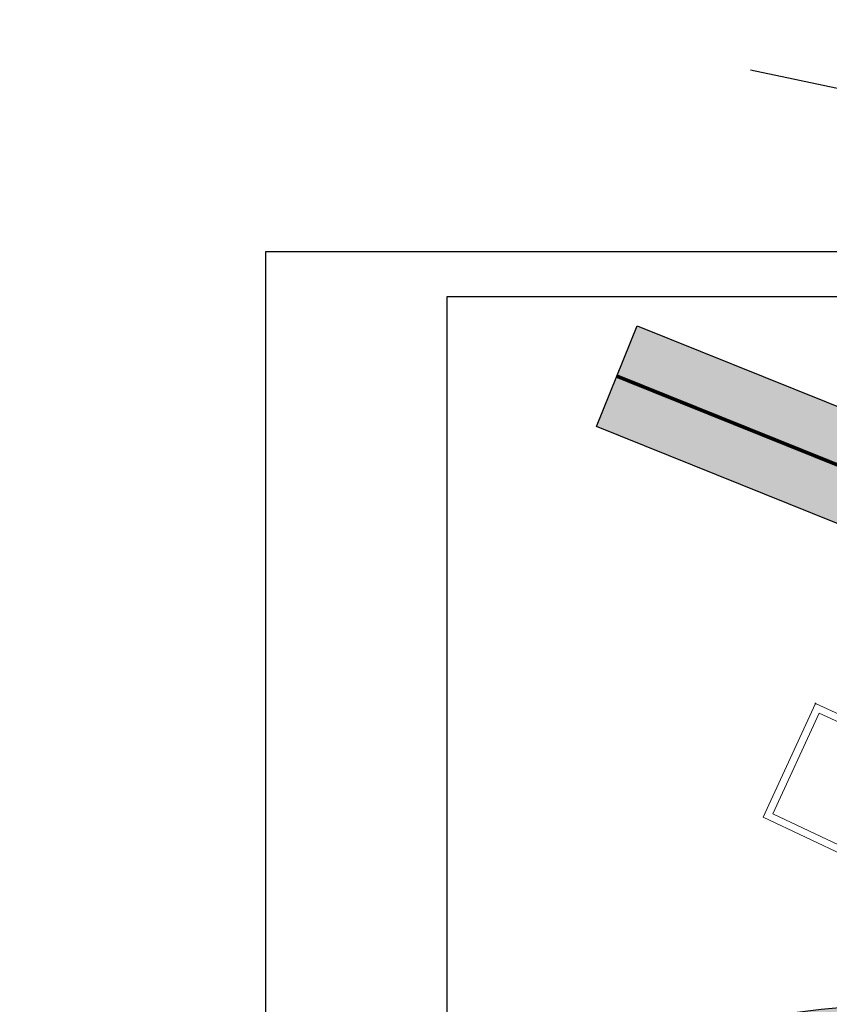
# Model space of a CAD drawing. Extents: x 4085 to 16701, y -65 to 10948.
# Tile 130 of 256: x 14762 to 14807, y 10893 to 10948. Entities that reach past the tile are written whole.
import ezdxf
from ezdxf.xclip import XClip

# ---------------------------------------------------------------- set-up
doc = ezdxf.new("R2010")
doc.units = 0
doc.header["$MEASUREMENT"] = 0
doc.header["$XCLIPFRAME"] = 0
doc.linetypes.add('ACAD_ISO03W100', pattern=[30, 12, -18])
doc.linetypes.add('CONTI', pattern=[0])
doc.layers.get('0').update_dxf_attribs({"color": 250, "linetype": 'CONTI'})
doc.layers.add('.', color=7, linetype='Continuous', lineweight=15)
doc.layers.add('0ZG - GOR-INCE', color=5, linetype='Continuous', lineweight=15)
doc.layers.add('PI_TTDEFAULT', color=5, linetype='CONTI')

# ---------------------------------------------------------------- blocks, each defined once
blk = doc.blocks.new('DWQDWQDWQDW')
at = {"color": 253, "linetype": 'Continuous', "elevation": 0.1050000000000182}
blk.add_lwpolyline([(16551.13927072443, 8965.062241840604), (16562.81199469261, 8959.370311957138), (16559.64394174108, 8953.063013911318), (16548.1148898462, 8958.853868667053), (16551.13927072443, 8965.062241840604)], dxfattribs=at)
blk.add_lwpolyline([(16551.32362549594, 8964.527323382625), (16562.27288651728, 8959.18817322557), (16559.46603615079, 8953.599995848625), (16548.6475508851, 8959.033944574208)], close=True, dxfattribs=at)
at = {"layer": 'PI_TTDEFAULT', "color": 253}
blk.add_point((16551.13927072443, 8965.062241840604, 0.1050000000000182), dxfattribs=at)
blk = doc.blocks.new('A$C10aa157c')
at = {"layer": '.', "linetype": 'Continuous', "lineweight": 30}
h = blk.add_hatch(color=250, dxfattribs=at)
h.dxf.hatch_style = 1
h.set_gradient(color1=(51, 51, 51), color2=(51, 51, 51), one_color=1, tint=0.2000000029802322)
h.paths.add_polyline_path([(126.3564412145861, 68.20969362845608), (126.3564412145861, 60.14543646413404), (119.190363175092, 53.78011422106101), (110.3653580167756, 45.94123759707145), (106.847521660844, 42.81649322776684), (94.26823584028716, 34.09151423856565), (81.49136426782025, 25.8405171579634), (68.1531967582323, 18.71887362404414), (54.41717788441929, 12.70042121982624), (39.59489175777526, 7.245631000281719), (31.13926828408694, 4.844249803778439), (16.35809187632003, -0.8275857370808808), (-9.85552003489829, -9.365117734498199), (-35.18806824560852, -13.55421015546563), (-54.19099913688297, -14.59647169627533), (-95.5330705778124, -13.00509478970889), (-121.5786835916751, -11.4494461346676), (-152.6168759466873, -8.83250263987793), (-167.191083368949, -6.334225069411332), (-181.4666888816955, -2.658901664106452), (-195.3861565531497, 1.845916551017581), (-209.283288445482, 7.147417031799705), (-222.8586848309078, 13.14382019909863), (-235.9913293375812, 20.1400053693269), (-249.2146866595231, 27.01673148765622), (-262.5300769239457, 33.8880007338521), (-275.0897990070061, 41.17238829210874), (-288.1342465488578, 48.80726432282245), (-301.1224152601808, 56.35420234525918), (-314.0463051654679, 63.27474337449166), (-326.7495747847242, 69.02075895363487), (-341.2934258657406, 74.8761134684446), (-369.0938269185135, 86.0685550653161), (-366.8530132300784, 91.63441115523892), (-339.0526121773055, 80.44196955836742), (-324.3917479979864, 74.53950556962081), (-311.3907699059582, 68.65882879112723), (-298.1981247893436, 61.59437354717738), (-285.1116180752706, 53.99029499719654), (-272.0692668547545, 46.35664593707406), (-259.6474788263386, 39.15225737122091), (-246.4547890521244, 32.34430644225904), (-233.1965844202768, 25.44945819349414), (-220.2324603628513, 18.54304932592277), (-207.0003452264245, 12.69827729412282), (-193.3918239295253, 7.506876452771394), (-179.793426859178, 3.105967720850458), (-165.9341270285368, -0.4621757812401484), (-151.8565753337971, -2.875317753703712), (-121.1477076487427, -5.464494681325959), (-95.23877946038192, -7.011979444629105), (-54.24000764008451, -8.590141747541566), (-35.84375756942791, -7.581155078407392), (-11.28211946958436, -3.519543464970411), (14.35296780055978, 4.829568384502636), (29.24111810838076, 10.54245196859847), (37.73652797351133, 12.955132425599), (52.17507667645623, 18.26870238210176), (65.53231555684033, 24.12119189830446), (78.44565693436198, 31.01600815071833), (90.93007085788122, 39.07814309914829), (103.1321093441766, 47.54146374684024), (106.3807575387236, 50.42709972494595), (115.20576269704, 58.26597634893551), (120.3564412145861, 62.84110494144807), (120.3564412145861, 68.20969362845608)])
at = {"layer": '.', "linetype": 'Continuous', "lineweight": 50}
h = blk.add_hatch(color=4, dxfattribs=at)
h.dxf.hatch_style = 1
h.set_gradient(color1=(0, 255, 255), color2=(0, 255, 255), one_color=1, tint=0.5)
edge = h.paths.add_edge_path()
edge.add_line((117.4324962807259, 25.8464246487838), (111.2859458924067, 22.04202636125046))
edge.add_line((111.2859458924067, 22.04202636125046), (90.49397812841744, 10.57433190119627))
edge.add_line((90.49397812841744, 10.57433190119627), (88.23807309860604, 9.587726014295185))
edge.add_line((88.23807309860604, 9.587726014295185), (6.163735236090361, -19.95635591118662))
edge.add_arc((-27.70549202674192, 74.13336427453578), 100.0000000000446, 270.3128248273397, 289.7972202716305, ccw=False)
edge.add_line((-27.15951241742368, -25.86514524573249), (-114.5854871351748, -26.34248035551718))
edge.add_line((-114.5854871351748, -26.34248035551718), (-131.8038967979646, -25.51755084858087))
edge.add_line((-131.8038967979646, -25.51755084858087), (-156.2513825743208, -23.98036590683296))
edge.add_line((-156.2513825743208, -23.98036590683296), (-183.7814535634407, -18.45982324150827))
edge.add_line((-183.7814535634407, -18.45982324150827), (-197.4729350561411, -14.02515858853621))
edge.add_line((-197.4729350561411, -14.02515858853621), (-226.9882538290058, -3.257921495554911))
edge.add_line((-226.9882538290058, -3.257921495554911), (-229.3201723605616, -2.22804471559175))
edge.add_line((-229.3201723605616, -2.22804471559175), (-266.0129081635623, 18.33381446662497))
edge.add_line((-266.0129081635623, 18.33381446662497), (-302.414357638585, 39.40997971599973))
edge.add_line((-302.414357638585, 39.40997971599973), (-311.2653128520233, 44.05475481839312))
edge.add_arc((-5824.953526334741, -31255.54911888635), 31781.53489632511, 80.00936784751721, 80.04077242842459)
edge.add_arc((-344.2962635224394, -73.22361097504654), 121.3386725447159, 82.48260712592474, 104.7849835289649)
edge.add_line((-375.2609654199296, 44.0975750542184), (-422.1471010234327, 28.59770207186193))
edge.add_line((-422.1471010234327, 28.59770207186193), (-424.8801888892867, 34.73041368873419))
edge.add_line((-424.8801888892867, 34.73041368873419), (-369.9069065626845, 51.63645814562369))
edge.add_arc((-345.3716680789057, -51.17261419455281), 105.6961838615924, 80.20076656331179, 103.42249696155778, ccw=False)
edge.add_line((-327.3825670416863, 52.98148090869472), (-309.305153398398, 49.80210033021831))
edge.add_line((-309.305153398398, 49.80210033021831), (-299.5158731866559, 44.66491412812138))
edge.add_line((-299.5158731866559, 44.66491412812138), (-263.0429987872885, 23.54739438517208))
edge.add_line((-263.0429987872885, 23.54739438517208), (-226.6355735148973, 3.145417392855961))
edge.add_line((-226.6355735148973, 3.145417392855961), (-224.7456836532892, 2.310759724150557))
edge.add_line((-224.7456836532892, 2.310759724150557), (-195.5197359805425, -8.350914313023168))
edge.add_line((-195.5197359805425, -8.350914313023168), (-182.2621487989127, -12.64504079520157))
edge.add_line((-182.2621487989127, -12.64504079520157), (-155.4697206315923, -18.01766561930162))
edge.add_line((-155.4697206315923, -18.01766561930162), (-131.4720545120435, -19.52656724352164))
edge.add_line((-131.4720545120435, -19.52656724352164), (-114.4582114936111, -20.34169601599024))
edge.add_line((-114.4582114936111, -20.34169601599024), (-27.19227119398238, -19.86523467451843))
edge.add_arc((-27.70549202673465, 74.13336427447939), 93.99999999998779, 270.3128248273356, 289.7972202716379)
edge.add_line((4.131581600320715, -14.31097270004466), (86.01742751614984, 15.16525827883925))
edge.add_line((86.01742751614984, 15.16525827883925), (87.83742534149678, 15.96122288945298))
edge.add_line((87.83742534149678, 15.96122288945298), (108.2562857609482, 27.2231320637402))
edge.add_line((108.2562857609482, 27.2231320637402), (115.2645194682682, 31.56086796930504))
edge.add_line((115.2645194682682, 31.56086796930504), (117.4324962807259, 25.8464246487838))
at = {"linetype": 'Continuous'}
blk.add_lwpolyline([(-373.7944340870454, 108.5221690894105), (-373.7944340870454, 37.87383067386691), (-338.7973859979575, -11.84971716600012), (-296.1668647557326, 12.1688909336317), (-278.1502265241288, 12.66864525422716), (-222.2923186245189, -17.35473897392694), (-192.3131233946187, -27.41567740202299), (-152.841873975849, -36.13979106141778), (-88.61392933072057, -37.22940865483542), (-24.38736609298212, -36.59652979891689), (-4.075459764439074, -35.34637554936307), (26.99026940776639, -25.76186857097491), (74.74103602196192, -7.278631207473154), (109.4043596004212, 7.298652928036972), (135.566190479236, 19.46775833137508), (110.1840137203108, 64.19822788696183), (9.488295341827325, 20.69822151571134), (-104.2532370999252, 13.96907995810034), (-207.6545405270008, 33.67587202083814), (-251.5703695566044, 64.2554686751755), (-301.8282399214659, 93.33502415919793), (-373.7944340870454, 108.5221690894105)], dxfattribs=at)
at = {"linetype": 'Continuous', "elevation": -1.620999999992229}
blk.add_lwpolyline([(-262.5300769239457, 33.8880007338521), (-275.0897990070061, 41.17238829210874), (-288.1342465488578, 48.80726432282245), (-301.1224152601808, 56.35420234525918), (-314.0463051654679, 63.27474337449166), (-326.7495747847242, 69.02075895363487), (-341.2934258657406, 74.8761134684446), (-369.0938269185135, 86.0685550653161), (-366.8530132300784, 91.63441115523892), (-339.0526121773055, 80.44196955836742), (-324.3917479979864, 74.53950556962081), (-311.3907699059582, 68.65882879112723), (-298.1981247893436, 61.59437354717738), (-285.1116180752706, 53.99029499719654), (-272.0692668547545, 46.35664593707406), (-259.6474788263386, 39.15225737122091)], dxfattribs=at)
at = {"color": 7, "linetype": 'ACAD_ISO03W100', "ltscale": 0.2, "true_color": 0xffffff, "const_width": 0.2, "elevation": -1.620999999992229}
blk.add_lwpolyline([(-367.9734200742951, 88.8514831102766), (-340.1730190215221, 77.6590415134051), (-325.5706613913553, 71.78013226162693), (-312.7185375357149, 65.96678608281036), (-299.6602700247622, 58.97428794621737), (-286.6229323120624, 51.39877966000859), (-273.5795329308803, 43.76451711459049), (-261.0887778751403, 36.5201290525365), (-247.8347378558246, 29.68051896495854), (-234.593956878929, 22.79473178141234), (-221.5455725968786, 15.84343476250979), (-208.1418168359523, 9.922847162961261), (-194.3889902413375, 4.676396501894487), (-180.6300578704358, 0.2235330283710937), (-166.5626051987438, -3.398200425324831), (-152.2367256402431, -5.853910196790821), (-121.3631956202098, -8.456970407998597), (-95.38592501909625, -10.00853711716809), (-54.21550338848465, -11.59330672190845)], dxfattribs=at)
at = {"linetype": 'Continuous', "lineweight": 30}
blk.add_lwpolyline([(-424.8801888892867, 34.73041368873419), (-369.9069065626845, 51.63645814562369, -0.1016720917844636), (-327.3825670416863, 52.98148090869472), (-309.305153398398, 49.80210033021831), (-299.5158731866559, 44.66491412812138), (-263.0429987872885, 23.54739438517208), (-226.6355735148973, 3.145417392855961), (-224.7456836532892, 2.310759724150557), (-195.5197359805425, -8.350914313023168), (-182.2621487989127, -12.64504079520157), (-155.4697206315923, -18.01766561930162), (-131.4720545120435, -19.52656724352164), (-114.4582114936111, -20.34169601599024), (-27.19227119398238, -19.86523467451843, 0.0852221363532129)], format="xyb", dxfattribs=at)
at = {"layer": '0ZG - GOR-INCE', "linetype": 'Continuous', "rotation": 1.343740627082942}
blk.add_blockref('DWQDWQDWQDW', (-16693.37190173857, -9279.936333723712, -1.219999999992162), dxfattribs=at)

msp = doc.modelspace()

# ---------------------------------------------------------------- linework, layer by layer
at = {"color": 5, "linetype": 'Continuous'}
for p, q in [((14775.92075079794, 10732.7469730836, -0.9569999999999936), (14775.92075079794, 10934.74281248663, -0.9569999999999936)), ((14785.92075079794, 10735.2469730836, -0.9569999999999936), (14785.92075079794, 10932.24281248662, -0.9569999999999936))]:
    msp.add_line(p, q, dxfattribs=at)

# ---------------------------------------------------------------- block references
at = {"linetype": 'Continuous'}
ref = msp.add_blockref('A$C10aa157c', (15163.26248192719, 10839.00416148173, 0.1769999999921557), dxfattribs=at)
XClip(ref).set_block_clipping_path([(-373.7944340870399, 108.52216908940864), (-301.8282399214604, 93.33502415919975), (-251.57036955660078, 64.25546867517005), (-207.6545405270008, 33.67587202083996), (-104.25323709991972, 13.969079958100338), (9.488295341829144, 20.69822151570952), (110.18401372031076, 64.19822788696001), (135.5661904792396, 19.467758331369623), (74.7410360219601, -7.278631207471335), (26.99026940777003, -25.76186857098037), (-4.075459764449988, -35.34637554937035), (-88.61392933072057, -37.22940865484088), (-152.84187397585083, -36.1397910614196), (-192.31312339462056, -27.415677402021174), (-222.2923186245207, -17.35473897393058), (-278.15022652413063, 12.668645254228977), (-296.17026621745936, 12.384943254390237), (-338.7973859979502, -11.849717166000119), (-373.7944340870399, 37.873830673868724)])

# ---------------------------------------------------------------- next in the draw order: linework, layer by layer
at = {"color": 5, "linetype": 'Continuous'}
for p, q in [((14775.92075079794, 10934.74281248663, -0.9569999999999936), (15297.73678019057, 10934.74281248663, -0.9569999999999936)), ((14785.92075079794, 10932.24281248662, -0.9569999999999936), (15295.23678019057, 10932.24281248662, -0.9569999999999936))]:
    msp.add_line(p, q, dxfattribs=at)

doc.saveas('drawing.dxf')
